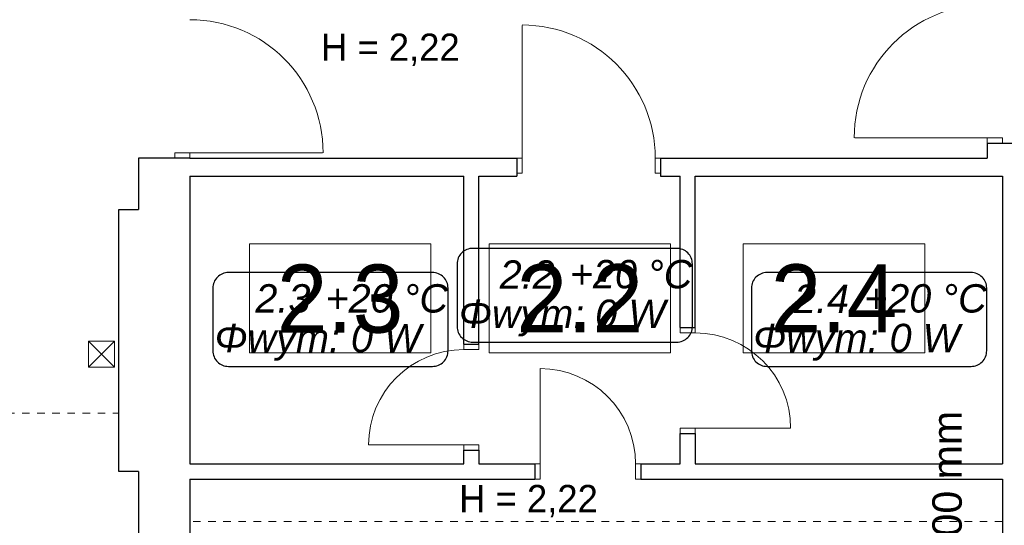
# Model space of a CAD drawing. Header units: millimetres. Extents: x -17429 to 155243, y -2908 to 188569.
# Tile 97 of 113: x 4699 to 11207, y 133620 to 136961. Entities that reach past the tile are written whole.
import ezdxf
from ezdxf.lldxf.tags import DXFTag

# ---------------------------------------------------------------- set-up
doc = ezdxf.new("R2010")
doc.units = ezdxf.units.MM
doc.header["$MEASUREMENT"] = 0
doc.linetypes.add('Hidden Line', pattern=[100, 50, -50])
for name, color, linetype in [('#podkład', 252, 'Continuous'), ('IS_Text_Konstrukcji', 7, 'Continuous'), ('IS_Text_Odbiornikow_Therm', 7, 'Continuous')]:
    doc.layers.add(name, color=color, linetype=linetype)
for name, color, linetype, lineweight in [('Arch opisy_Nr_Pióra__1', 252, 'Continuous', 25), ('Arch opisy_Nr_Pióra__21', 252, 'Continuous', 13), ('INWENT DACH_Nr_Pióra__21', 7, 'Continuous', 13), ('INWENT KONST. DREWNIANA_Nr_Pióra__21', 7, 'Continuous', 13), ('INWENT OPISY_Nr_Pióra__21', 252, 'Continuous', 13), ('INWENT. DRZWI_Nr_Pióra__21', 7, 'Continuous', 13), ('INWENT.ŚCIANY_Nr_Pióra__1', 252, 'Continuous', 25)]:
    doc.layers.add(name, color=color, linetype=linetype, lineweight=lineweight)
doc.styles.add('GENERATED_STYLE_2', font='txt')
doc.styles.add('GENERATED_STYLE_3', font='txt')
doc.styles.get("Standard").update_dxf_attribs({"font": 'arial.ttf', "bigfont": 'BIGFONT.SHX'})
tags = doc.linetypes.add('SOLID', pattern=[10, 10, 0]).pattern_tags.tags
tags[6:7] = [DXFTag(74, 4), DXFTag(75, 0), DXFTag(340, '0'), DXFTag(46, 0.0), DXFTag(50, 0.0), DXFTag(44, 0.0), DXFTag(45, 0.0)]
tags[4:5] = [DXFTag(74, 4), DXFTag(75, 0), DXFTag(340, '0'), DXFTag(46, 0.0), DXFTag(50, 0.0), DXFTag(44, 0.0), DXFTag(45, 0.0)]

# ---------------------------------------------------------------- blocks, each defined once
blk = doc.blocks.new('piwnica')
at = {"layer": 'Arch opisy_Nr_Pióra__21', "color": 252, "linetype": 'Continuous'}
for p, q in [((7416.4, 135479.1), (6216.4, 135479.1)), ((6216.4, 135479.1), (6216.4, 134759.1)), ((7416.4, 134759.1), (7416.4, 135479.1)), ((9000.9, 135479.1), (7800.9, 135479.1)), ((7800.9, 135479.1), (7800.9, 134759.1)), ((9000.9, 134759.1), (9000.9, 135479.1)), ((10680.8, 135479.1), (9480.8, 135479.1)), ((9480.8, 135479.1), (9480.8, 134759.1)), ((10680.8, 134759.1), (10680.8, 135479.1)), ((6216.4, 134759.1), (7416.4, 134759.1)), ((7800.9, 134759.1), (9000.9, 134759.1)), ((9480.8, 134759.1), (10680.8, 134759.1))]:
    blk.add_line(p, q, dxfattribs=at)
at = {"layer": 'INWENT DACH_Nr_Pióra__21', "color": 252, "linetype": 'Hidden Line'}
for p, q in [((-10585.9, 134360.9), (5354.1, 134360.9)), ((11194.1, 133645.9), (5824.1, 133645.9))]:
    blk.add_line(p, q, dxfattribs=at)
at = {"layer": 'INWENT KONST. DREWNIANA_Nr_Pióra__21', "color": 252, "linetype": 'Continuous'}
for p, q in [((5154.1, 134835.9), (5324.1, 134835.9)), ((5154.1, 134665.9), (5154.1, 134835.9)), ((5154.1, 134665.9), (5324.1, 134835.9)), ((5154.1, 134835.9), (5324.1, 134665.9)), ((5324.1, 134835.9), (5324.1, 134665.9)), ((5324.1, 134665.9), (5154.1, 134665.9))]:
    blk.add_line(p, q, dxfattribs=at)
at = {"layer": 'INWENT. DRZWI_Nr_Pióra__21', "color": 252, "linetype": 'Continuous'}
for p, q in [((8019.1, 136045.9), (8019.1, 136922)), ((11094.1, 136180.9), (10217.9, 136180.9)), ((11094.1, 136180.9), (11094.1, 136145.9)), ((11094.1, 136180.9), (11194.1, 136180.9)), ((11194.1, 136180.9), (11194.1, 136145.9)), ((5824.1, 136080.9), (5724.1, 136080.9)), ((5724.1, 136080.9), (5724.1, 136045.9)), ((5824.1, 136080.9), (6700.3, 136080.9)), ((5824.1, 136080.9), (5824.1, 136045.9)), ((8019.1, 136045.9), (7984.1, 136045.9)), ((8019.1, 136045.9), (8019.1, 135945.9)), ((8899.1, 136045.9), (8934.1, 136045.9)), ((8899.1, 136045.9), (8899.1, 135945.9)), ((8019.1, 135945.9), (7984.1, 135945.9)), ((8899.1, 135945.9), (8934.1, 135945.9)), ((9064.1, 134890.9), (9064.1, 134925.9)), ((9164.1, 134890.9), (9164.1, 134925.9)), ((9164.1, 134890.9), (9064.1, 134890.9)), ((7634.1, 134780.9), (7634.1, 134815.9)), ((7634.1, 134780.9), (7734.1, 134780.9)), ((7734.1, 134780.9), (7734.1, 134815.9)), ((8139.1, 134025.9), (8139.1, 134655.9)), ((9064.1, 134260.9), (9064.1, 134225.9)), ((9164.1, 134260.9), (9064.1, 134260.9)), ((9164.1, 134260.9), (9164.1, 134225.9)), ((9164.1, 134260.9), (9794.1, 134260.9)), ((7634.1, 134150.9), (7004.1, 134150.9)), ((7634.1, 134150.9), (7634.1, 134115.9)), ((7634.1, 134150.9), (7734.1, 134150.9)), ((7734.1, 134150.9), (7734.1, 134115.9)), ((8139.1, 134025.9), (8104.1, 134025.9)), ((8139.1, 134025.9), (8139.1, 133925.9)), ((8769.1, 134025.9), (8804.1, 134025.9)), ((8769.1, 134025.9), (8769.1, 133925.9)), ((8139.1, 133925.9), (8104.1, 133925.9)), ((8769.1, 133925.9), (8804.1, 133925.9))]:
    blk.add_line(p, q, dxfattribs=at)
for centre, radius, start, end in [((11094.1, 136180.9), 880, 90, 180), ((5824.1, 136080.9), 880, 0, 90), ((8019.1, 136045.9), 880, 0, 90), ((9164.1, 134260.9), 630, 0, 90), ((7634.1, 134150.9), 630, 90, 180), ((8139.1, 134025.9), 630, 0, 90)]:
    blk.add_arc(centre, radius, start, end, dxfattribs=at)
at = {"layer": 'INWENT.ŚCIANY_Nr_Pióra__1', "color": 252, "linetype": 'Continuous'}
for p, q in [((11094.1, 136145.9), (11414.1, 136145.9)), ((11094.1, 136145.9), (11094.1, 136045.9)), ((5824.1, 136045.9), (5484.1, 136045.9)), ((5484.1, 136045.9), (5484.1, 135705.9)), ((5824.1, 136045.9), (7984.1, 136045.9)), ((7984.1, 136045.9), (7984.1, 135925.9)), ((8934.1, 136045.9), (8934.1, 135925.9)), ((8934.1, 136045.9), (11094.1, 136045.9)), ((5824.1, 135925.9), (7634.1, 135925.9)), ((5824.1, 135925.9), (5824.1, 134025.9)), ((7634.1, 134815.9), (7634.1, 135925.9)), ((7734.1, 134815.9), (7734.1, 135925.9)), ((7734.1, 135925.9), (7984.1, 135925.9)), ((8934.1, 135925.9), (9064.1, 135925.9)), ((9064.1, 134925.9), (9064.1, 135925.9)), ((9164.1, 134925.9), (9164.1, 135925.9)), ((9164.1, 135925.9), (11194.1, 135925.9)), ((11194.1, 135925.9), (11194.1, 134025.9)), ((5354.1, 133975.9), (5354.1, 135705.9)), ((5354.1, 135705.9), (5484.1, 135705.9)), ((9064.1, 134925.9), (9164.1, 134925.9)), ((7634.1, 134815.9), (7734.1, 134815.9)), ((9064.1, 134025.9), (9064.1, 134225.9)), ((9064.1, 134225.9), (9164.1, 134225.9)), ((9164.1, 134225.9), (9164.1, 134025.9)), ((7634.1, 134025.9), (7634.1, 134115.9)), ((7634.1, 134115.9), (7734.1, 134115.9)), ((7734.1, 134115.9), (7734.1, 134025.9)), ((5824.1, 134025.9), (7634.1, 134025.9)), ((7734.1, 134025.9), (8104.1, 134025.9)), ((8104.1, 134025.9), (8104.1, 133925.9)), ((8804.1, 134025.9), (8804.1, 133925.9)), ((8804.1, 134025.9), (9064.1, 134025.9)), ((9164.1, 134025.9), (11194.1, 134025.9)), ((5484.1, 133975.9), (5354.1, 133975.9)), ((5484.1, 133975.9), (5484.1, 131895.9)), ((5824.1, 133925.9), (8104.1, 133925.9)), ((5824.1, 133925.9), (5824.1, 131895.9)), ((8804.1, 133925.9), (11194.1, 133925.9)), ((11194.1, 133925.9), (11194.1, 131895.9))]:
    blk.add_line(p, q, dxfattribs=at)
at = {"layer": 'Arch opisy_Nr_Pióra__1', "color": 252, "linetype": 'Continuous', "char_height": 450, "attachment_point": 8, "style": 'GENERATED_STYLE_3'}
for s, insert in [('{2.3}', (6816.4, 134886.5)), ('{2.2}', (8400.9, 134894.1)), ('{2.4}', (10080.8, 134894.1))]:
    blk.add_mtext(s, dxfattribs=dict(at, insert=insert))
at = {"layer": 'INWENT OPISY_Nr_Pióra__21', "color": 252, "linetype": 'Continuous', "char_height": 180, "attachment_point": 2, "style": 'GENERATED_STYLE_2'}
for insert in [(7148.6, 136869.2), (8061.6, 133886.7)]:
    blk.add_mtext('{H = 2,22}', dxfattribs=dict(at, insert=insert))

msp = doc.modelspace()

# ---------------------------------------------------------------- linework, layer by layer
at = {"layer": 'IS_Text_Konstrukcji', "color": 18, "linetype": 'SOLID', "ltscale": 10, "true_color": 0x000000}
for p, q in [((9041.3, 135450.1), (7693, 135450.1)), ((7589.7, 135346.8), (7589.7, 134933.5)), ((9144.7, 134933.5), (9144.7, 135346.8)), ((7426.7, 135290), (6078.3, 135290)), ((10986.7, 135290), (9638.3, 135290)), ((5975, 135186.7), (5975, 134773.3)), ((7530, 134773.3), (7530, 135186.7)), ((9535, 135186.7), (9535, 134773.3)), ((11090, 134773.3), (11090, 135186.7)), ((7693, 134830.1), (9041.3, 134830.1)), ((6078.3, 134670), (7426.7, 134670)), ((9638.3, 134670), (10986.7, 134670))]:
    msp.add_line(p, q, dxfattribs=at)
for centre, start, end in [((7693, 135346.8), 89.99996, 180.00004), ((9041.3, 135346.8), 359.99996, 90.00004), ((6078.3, 135186.7), 89.99996, 180.00004), ((7426.7, 135186.7), 359.99996, 90.00004), ((9638.3, 135186.7), 89.99996, 180.00004), ((10986.7, 135186.7), 359.99996, 90.00004), ((7693, 134933.5), 179.99996, 270.00004), ((9041.3, 134933.5), 269.99996, 0.00004), ((6078.3, 134773.3), 179.99996, 270.00004), ((7426.7, 134773.3), 269.99996, 0.00004), ((9638.3, 134773.3), 179.99996, 270.00004), ((10986.7, 134773.3), 269.99996, 0.00004)]:
    msp.add_arc(centre, 103.3, start, end, dxfattribs=at)

# ---------------------------------------------------------------- block references
at = {"layer": '#podkład'}
msp.add_blockref('piwnica', (0, 0), dxfattribs=at)

# ---------------------------------------------------------------- texts
at = {"layer": 'IS_Text_Konstrukcji', "color": 18, "linetype": 'SOLID', "ltscale": 10, "true_color": 0x000000, "char_height": 187.2}
for s, insert, attachment_point in [('\\fArial|b0|i1;2.2', (8234.7, 135183.3), 9), ('\\fArial|b0|i1;+20 °C', (8334.7, 135183.3), 7), ('\\fArial|b0|i1;2.3', (6620, 135023.2), 9), ('\\fArial|b0|i1;+20 °C', (6720, 135023.2), 7), ('\\fArial|b0|i1;2.4', (10180, 135023.2), 9), ('\\fArial|b0|i1;+20 °C', (10280, 135023.2), 7), ('\\fArial|b0|i1;Φwym: 0 W', (8284.7, 135111.3), 2), ('\\fArial|b0|i1;Φwym: 0 W', (6670, 134951.2), 2), ('\\fArial|b0|i1;Φwym: 0 W', (10230, 134951.2), 2)]:
    msp.add_mtext(s, dxfattribs=dict(at, insert=insert, attachment_point=attachment_point))
at = {"layer": 'IS_Text_Odbiornikow_Therm', "color": 7, "linetype": 'SOLID', "ltscale": 10, "insert": (10928.1, 133244.1), "char_height": 194.4, "attachment_point": 7, "rotation": 90}
msp.add_mtext('\\fArial|b0|i0;1000 mm', dxfattribs=at)

doc.saveas('drawing.dxf')
